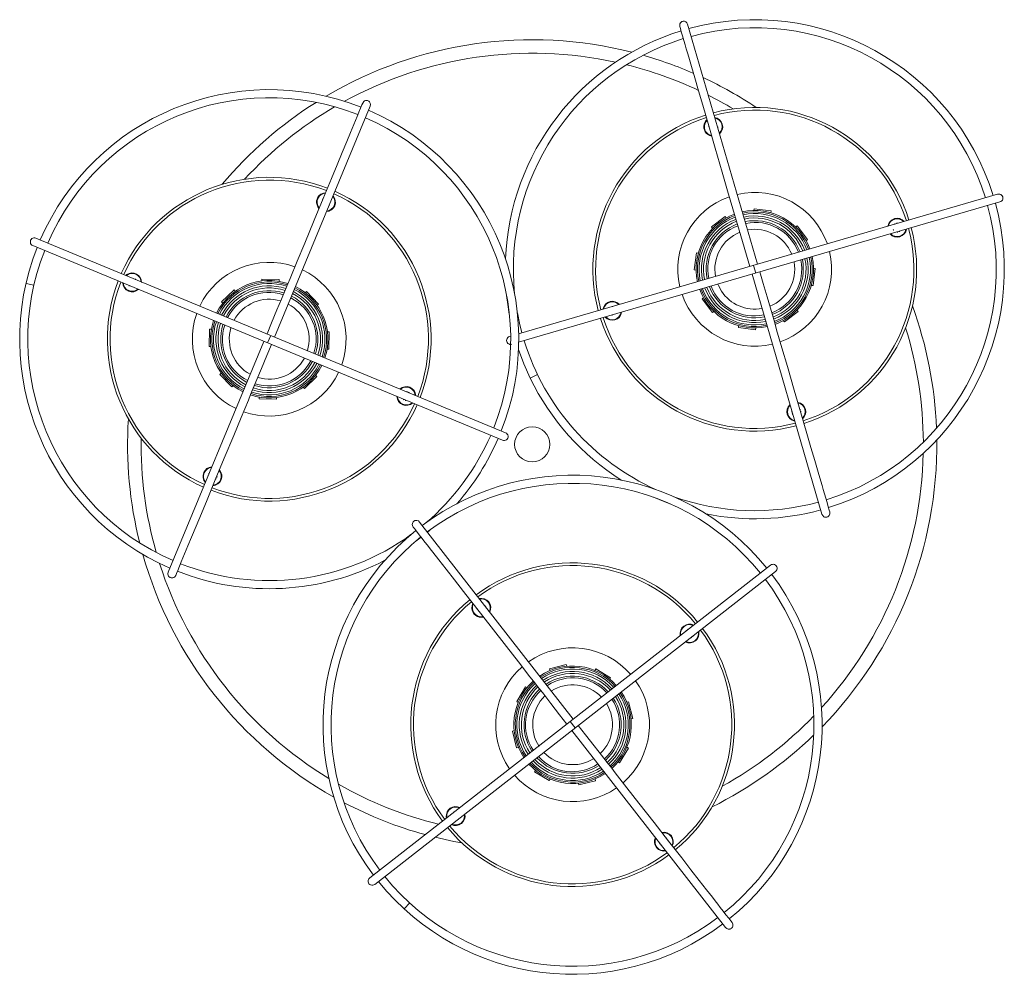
# Model space of a CAD drawing. Header units: millimetres. Extents: x -227 to 656, y -1099 to 55.
# Tile 5 of 5: x -227 to 138, y -298 to 55. Entities that reach past the tile are written whole.
import ezdxf

# ---------------------------------------------------------------- set-up
doc = ezdxf.new("R2010")
doc.units = ezdxf.units.MM

msp = doc.modelspace()

# ---------------------------------------------------------------- linework, layer by layer
at = {"color": 7, "linetype": 'Continuous', "lineweight": 15}
for p, q in [((46.9, -35.26), (20.97, 53.69)), ((-132.16, -62.24), (-96.69, 23.34)), ((28.72, 15.8), (28.9, 15.77)), ((32.25, 15.57), (31.99, 15.62)), ((135.92, -9.3), (-41.74, -61.1)), ((-114.37, -11.05), (-114.25, -11.19)), ((-111.76, -13.44), (-111.94, -13.23)), ((-41.65, -64.2), (136.76, -12.18)), ((29.85, -21.44), (34.91, -17.56)), ((34.91, -17.56), (35.31, -18.08)), ((45.63, -14.69), (45.54, -15.35)), ((45.63, -14.69), (51.95, -15.52)), ((51.95, -15.52), (51.87, -16.18)), ((29.85, -21.44), (30.25, -21.96)), ((61.56, -21.08), (61.04, -21.48)), ((61.56, -21.08), (65.44, -26.14)), ((97.81, -20.18), (97.9, -20.39)), ((98.59, -19.95), (98.63, -20.17)), ((97.15, -22.59), (97.39, -22.48)), ((98.78, -23.49), (98.74, -23.27)), ((99.56, -23.26), (99.47, -23.05)), ((-221.74, -28.36), (-47.66, -100.51)), ((-46.51, -97.74), (-220.59, -25.59)), ((65.44, -26.14), (64.92, -26.54)), ((23.46, -37.37), (24.29, -31.05)), ((24.29, -31.05), (24.95, -31.13)), ((45.46, -35.68), (46.3, -38.56)), ((-186.91, -39.1), (-187.28, -39.4)), ((23.46, -37.37), (24.12, -37.45)), ((44.86, -38.98), (70.8, -127.92)), ((68.31, -36.86), (67.47, -43.19)), ((68.31, -36.86), (67.65, -36.78)), ((-186.12, -43.3), (-185.99, -43.18)), ((-183.74, -40.69), (-183.94, -40.87)), ((-136.81, -40.79), (-136.82, -41.45)), ((-136.81, -40.79), (-130.43, -40.93)), ((-130.43, -40.93), (-130.45, -41.59)), ((67.47, -43.19), (66.82, -43.1)), ((-151.77, -49.21), (-147.16, -44.8)), ((-147.16, -44.8), (-146.7, -45.28)), ((-120.28, -45.41), (-120.76, -45.87)), ((-120.28, -45.41), (-115.87, -50.02)), ((-151.77, -49.21), (-151.31, -49.69)), ((-115.87, -50.02), (-116.35, -50.48)), ((-6.81, -50.75), (-6.85, -51.01)), ((26.32, -48.09), (26.85, -47.69)), ((30.2, -53.15), (26.32, -48.09)), ((-10.27, -51.49), (-10.37, -51.96)), ((-7.03, -54.28), (-7, -54.1)), ((30.2, -53.15), (30.73, -52.75)), ((61.92, -52.8), (56.86, -56.67)), ((61.92, -52.8), (61.52, -52.27)), ((39.81, -58.71), (39.9, -58.05)), ((56.86, -56.67), (56.45, -56.15)), ((-156.39, -65.74), (-156.25, -59.36)), ((-156.25, -59.36), (-155.58, -59.38)), ((-133.55, -61.67), (-134.7, -64.44)), ((-111.86, -60.37), (-112.52, -60.35)), ((-111.86, -60.37), (-112, -66.74)), ((-44.64, -61.95), (-44.99, -62.05)), ((46.14, -59.54), (39.81, -58.71)), ((46.14, -59.54), (46.22, -58.88)), ((-136.08, -63.86), (-171.55, -149.45)), ((-156.39, -65.74), (-155.73, -65.75)), ((-112, -66.74), (-112.66, -66.73)), ((-152.37, -76.09), (-151.89, -75.63)), ((-147.97, -80.7), (-152.37, -76.09)), ((-116.48, -76.9), (-116.94, -76.42)), ((-147.97, -80.7), (-147.49, -80.24)), ((-116.48, -76.9), (-121.09, -81.3)), ((-121.09, -81.3), (-121.55, -80.82)), ((-83.03, -82.37), (-83.09, -82.58)), ((-82.28, -82.68), (-82.39, -82.87)), ((-137.81, -85.18), (-137.8, -84.51)), ((-131.44, -85.32), (-137.81, -85.18)), ((-131.44, -85.32), (-131.42, -84.65)), ((-84.35, -85.55), (-84.24, -85.35)), ((-83.6, -85.86), (-83.54, -85.64)), ((59.51, -90.01), (59.73, -89.97)), ((59.74, -90.79), (59.94, -90.7)), ((62.82, -89.05), (62.61, -89.13)), ((63.05, -89.82), (62.82, -89.86)), ((-156.62, -112.83), (-156.42, -112.94)), ((-156.93, -113.58), (-156.71, -113.64)), ((-153.75, -114.9), (-153.94, -114.78)), ((-153.44, -114.15), (-153.65, -114.09)), ((-21.4, -203.87), (-78.4, -130.83)), ((51.7, -146.82), (-96.86, -262.76)), ((-95.01, -265.13), (53.54, -149.19)), ((-57.18, -163.16), (-57, -163.13)), ((-53.81, -162.07), (-54.08, -162.12)), ((20.32, -171.03), (20.48, -171.19)), ((20.96, -170.53), (21.08, -170.72)), ((22.44, -173.74), (22.33, -173.55)), ((23.08, -173.24), (22.92, -173.09)), ((-30.19, -185.23), (-24.01, -183.67)), ((-30.19, -185.23), (-30.03, -185.88)), ((-24.01, -183.67), (-23.84, -184.31)), ((-13.02, -185.27), (-13.36, -185.85)), ((-13.02, -185.27), (-7.55, -188.54)), ((-7.55, -188.54), (-7.89, -189.11)), ((-42.36, -197.34), (-39.09, -191.86)), ((-39.09, -191.86), (-38.52, -192.2)), ((-42.36, -197.34), (-41.79, -197.68)), ((-0.92, -197.44), (-1.56, -197.61)), ((-0.92, -197.44), (0.65, -203.62)), ((0.65, -203.62), (0, -203.79)), ((-22.58, -204.79), (-20.73, -207.16)), ((-43.96, -208.32), (-43.32, -208.16)), ((-42.4, -214.51), (-43.96, -208.32)), ((-21.92, -208.08), (35.08, -281.12)), ((-42.4, -214.51), (-41.76, -214.34)), ((-0.96, -214.61), (-4.22, -220.08)), ((-0.96, -214.61), (-1.53, -214.27)), ((-4.22, -220.08), (-4.8, -219.74)), ((-35.77, -223.41), (-35.43, -222.84)), ((-30.29, -226.67), (-35.77, -223.41)), ((-30.29, -226.67), (-29.95, -226.1)), ((-13.13, -226.72), (-13.29, -226.07)), ((-19.31, -228.28), (-19.47, -227.63)), ((-13.13, -226.72), (-19.31, -228.28)), ((-68.5, -240.11), (-68.43, -240.58)), ((-65.56, -238.13), (-65.51, -238.4)), ((-64.47, -241.49), (-64.51, -241.32)), ((13.29, -247.95), (13.13, -248.11)), ((10.57, -250.07), (10.77, -249.96)), ((11.07, -250.71), (11.23, -250.55)), ((13.79, -248.59), (13.6, -248.71))]:
    msp.add_line(p, q, dxfattribs=at)
at = {"color": 8, "linetype": 'Continuous', "lineweight": 15}
for p, q in [((-186.8, -39.26), (-187.09, -39.48)), ((-221.36, -43.04), (-224.28, -42.37)), ((-10.09, -51.55), (-10.17, -51.9)), ((-34.66, -76.14), (-37.36, -77.44)), ((-68.32, -240.09), (-68.27, -240.45)), ((-82.05, -272.03), (-84.08, -274.24))]:
    msp.add_line(p, q, dxfattribs=at)
at = {"color": 7, "linetype": 'Continuous', "lineweight": 15, "flags": 128}
for points in [[(20.97, 53.69), (20.71, 54.21), (20.27, 54.61), (20.02, 54.72), (19.78, 54.79), (19.57, 54.81), (19.37, 54.81), (19.13, 54.76), (18.86, 54.66), (18.58, 54.48), (18.33, 54.21), (18.14, 53.89), (18.04, 53.53), (18.09, 52.85), (18.29, 52.16), (18.65, 50.92), (19.11, 49.36), (19.59, 47.69), (20.06, 46.08), (20.5, 44.58), (20.95, 43.04), (21.41, 41.46), (22.4, 38.07), (23.64, 33.83), (25.04, 29), (26.58, 23.73), (28.82, 16.06), (31.24, 7.75), (33.82, -1.09), (35.83, -8.01), (37.79, -14.7), (38.39, -16.77), (39.13, -19.3), (40.11, -22.66), (41.33, -26.85), (42.79, -31.87), (44.02, -36.1)], [(-96.69, 23.34), (-96.57, 23.91), (-96.66, 24.5), (-96.78, 24.75), (-96.92, 24.95), (-97.07, 25.1), (-97.23, 25.22), (-97.45, 25.34), (-97.73, 25.43), (-98.06, 25.46), (-98.42, 25.41), (-98.77, 25.27), (-99.07, 25.05), (-99.46, 24.49), (-99.74, 23.83), (-100.23, 22.64), (-100.85, 21.13), (-101.52, 19.53), (-102.16, 17.98), (-102.76, 16.54), (-103.37, 15.06), (-104, 13.54), (-105.35, 10.28), (-107.05, 6.19), (-108.97, 1.55), (-111.08, -3.53), (-114.14, -10.91), (-117.45, -18.9), (-120.97, -27.41), (-123.73, -34.07), (-126.4, -40.51), (-127.23, -42.49), (-128.24, -44.93), (-129.58, -48.16), (-131.25, -52.2), (-133.25, -57.03), (-134.93, -61.09)], [(28.16, 18.3), (27.65, 17.74), (27.14, 16.7)], [(28.72, 15.8), (28.87, 15.75), (28.91, 15.73)], [(32.25, 15.57), (32.1, 15.62), (31.99, 15.66)], [(-113.24, -8.75), (-113.99, -8.87), (-115.04, -9.35)], [(-114.37, -11.05), (-114.29, -11.18), (-114.26, -11.22)], [(-111.76, -13.44), (-111.84, -13.3), (-111.91, -13.2)], [(97.81, -20.18), (97.85, -20.33), (97.88, -20.45)], [(98.66, -20.16), (98.64, -20.1), (98.59, -19.95)], [(97.15, -22.59), (97.3, -22.55), (97.42, -22.52)], [(98.69, -23.22), (98.73, -23.34), (98.78, -23.49)], [(99.56, -23.26), (99.52, -23.11), (99.5, -23.04)], [(70.8, -127.92), (71.06, -128.44), (71.5, -128.84), (71.74, -128.96), (71.98, -129.02), (72.19, -129.05), (72.39, -129.04), (72.64, -129), (72.91, -128.89), (73.19, -128.71), (73.44, -128.45), (73.63, -128.12), (73.72, -127.76), (73.68, -127.08), (73.48, -126.39), (73.11, -125.15), (72.66, -123.59), (72.17, -121.92), (71.7, -120.31), (71.27, -118.82), (70.82, -117.27), (70.36, -115.69), (69.37, -112.31), (68.13, -108.06), (66.72, -103.24), (65.19, -97.96), (62.95, -90.29), (60.53, -81.98), (57.95, -73.14), (55.93, -66.22), (53.98, -59.53), (53.38, -57.46), (52.64, -54.93), (51.66, -51.57), (50.44, -47.38), (48.97, -42.36), (47.74, -38.14)], [(-186.12, -43.3), (-185.99, -43.21), (-185.96, -43.19)], [(-183.74, -40.69), (-183.87, -40.77), (-183.97, -40.84)], [(33.49, -45.21), (32.38, -43.17), (32.18, -42.7)], [(-46.1, -46.83), (-45.69, -50.15), (-45.11, -53.76)], [(-6.81, -50.75), (-6.86, -50.9), (-6.89, -51.01)], [(-40.45, -60.72), (-41.35, -57.13), (-42.13, -53.33)], [(-7.03, -54.28), (-6.98, -54.13), (-6.97, -54.09)], [(-171.55, -149.45), (-171.68, -150.02), (-171.59, -150.6), (-171.47, -150.85), (-171.32, -151.05), (-171.17, -151.2), (-171.01, -151.32), (-170.8, -151.44), (-170.52, -151.53), (-170.18, -151.57), (-169.82, -151.52), (-169.47, -151.38), (-169.17, -151.16), (-168.78, -150.6), (-168.51, -149.94), (-168.01, -148.74), (-167.39, -147.24), (-166.73, -145.63), (-166.09, -144.09), (-165.49, -142.65), (-164.87, -141.16), (-164.24, -139.64), (-162.89, -136.38), (-161.2, -132.3), (-159.27, -127.66), (-157.17, -122.58), (-154.11, -115.2), (-150.8, -107.2), (-147.27, -98.7), (-144.51, -92.04), (-141.84, -85.6), (-141.02, -83.61), (-140.01, -81.17), (-138.67, -77.94), (-137, -73.91), (-135, -69.07), (-133.31, -65.01)], [(-41.7, -66.87), (-39.7, -72.21), (-37.36, -77.44)], [(-83.03, -82.37), (-83.09, -82.51), (-83.14, -82.62)], [(-82.36, -82.88), (-82.34, -82.82), (-82.28, -82.68)], [(-84.25, -85.28), (-84.29, -85.4), (-84.35, -85.55)], [(-83.6, -85.86), (-83.53, -85.71), (-83.51, -85.65)], [(59.78, -89.92), (59.66, -89.96), (59.51, -90.01)], [(59.74, -90.79), (59.89, -90.75), (59.95, -90.73)], [(62.82, -89.05), (62.67, -89.09), (62.55, -89.12)], [(62.83, -89.89), (62.89, -89.87), (63.05, -89.82)], [(-156.35, -112.93), (-156.47, -112.88), (-156.62, -112.83)], [(-156.93, -113.58), (-156.78, -113.64), (-156.72, -113.67)], [(-153.95, -114.82), (-153.89, -114.84), (-153.75, -114.9)], [(-153.44, -114.15), (-153.58, -114.08), (-153.69, -114.03)], [(8.31, -121.64), (12.53, -123.39), (14.8, -124.24)], [(-78.4, -130.83), (-78.83, -130.44), (-79.39, -130.24), (-79.66, -130.22), (-79.91, -130.25), (-80.11, -130.3), (-80.3, -130.38), (-80.5, -130.51), (-80.72, -130.71), (-80.91, -130.98), (-81.05, -131.32), (-81.1, -131.69), (-81.06, -132.06), (-80.76, -132.68), (-80.32, -133.24), (-79.52, -134.26), (-78.53, -135.54), (-77.46, -136.91), (-76.43, -138.23), (-75.47, -139.46), (-74.48, -140.73), (-73.47, -142.03), (-71.3, -144.81), (-68.57, -148.3), (-65.48, -152.26), (-62.1, -156.59), (-57.18, -162.89), (-51.86, -169.71), (-46.2, -176.97), (-41.76, -182.65), (-37.47, -188.15), (-36.15, -189.84), (-34.52, -191.92), (-32.37, -194.68), (-29.69, -198.12), (-26.47, -202.25), (-23.76, -205.71)], [(-75.47, -134.58), (-74.69, -133.93), (-74.21, -133.53)], [(-79.71, -137.86), (-79.22, -137.49), (-77.82, -136.45)], [(-58.62, -161.05), (-58.89, -161.76), (-58.98, -162.91)], [(-57.18, -163.16), (-57.02, -163.16), (-56.98, -163.15)], [(-53.81, -162.07), (-53.97, -162.08), (-54.09, -162.08)], [(20.32, -171.03), (20.42, -171.16), (20.49, -171.25)], [(21.1, -170.7), (21.06, -170.65), (20.96, -170.53)], [(22.26, -173.53), (22.34, -173.62), (22.44, -173.74)], [(23.08, -173.24), (22.99, -173.12), (22.95, -173.06)], [(35.08, -281.12), (35.52, -281.51), (36.07, -281.71), (36.35, -281.73), (36.59, -281.7), (36.8, -281.65), (36.98, -281.57), (37.19, -281.44), (37.41, -281.24), (37.6, -280.97), (37.73, -280.63), (37.78, -280.25), (37.74, -279.88), (37.45, -279.27), (37.01, -278.71), (36.21, -277.68), (35.21, -276.4), (34.14, -275.03), (33.11, -273.71), (32.15, -272.49), (31.16, -271.22), (30.15, -269.92), (27.98, -267.14), (25.26, -263.65), (22.17, -259.69), (18.79, -255.36), (13.87, -249.06), (8.55, -242.24), (2.88, -234.98), (-1.55, -229.3), (-5.84, -223.8), (-7.17, -222.1), (-8.79, -220.02), (-10.94, -217.27), (-13.63, -213.83), (-16.85, -209.7), (-19.55, -206.23)], [(-65.56, -238.13), (-65.56, -238.29), (-65.55, -238.41)], [(-64.47, -241.49), (-64.48, -241.34), (-64.48, -241.3)], [(-62.67, -249.77), (-65.73, -249.2), (-72.64, -247.66)], [(13.29, -247.95), (13.16, -248.05), (13.06, -248.12)], [(10.79, -249.89), (10.7, -249.97), (10.57, -250.07)], [(11.07, -250.71), (11.2, -250.62), (11.25, -250.58)], [(13.62, -248.73), (13.67, -248.69), (13.79, -248.59)]]:
    msp.add_lwpolyline(points, dxfattribs=at)
at = {"color": 8, "linetype": 'Continuous', "lineweight": 15, "flags": 128}
for points in [[(28.22, 18.1), (27.8, 17.63), (27.32, 16.65)], [(-113.32, -8.94), (-113.94, -9.05), (-114.93, -9.51)], [(-58.49, -161.21), (-58.71, -161.81), (-58.8, -162.89)]]:
    msp.add_lwpolyline(points, dxfattribs=at)
at = {"color": 7, "linetype": 'Continuous', "lineweight": 15}
msp.add_circle((-36.63, -102.05), 6.51, dxfattribs=at)
for centre, radius, start, end in [((45.88, -37.12), 92.5, 17.1867, 105.3248), ((45.88, -37.12), 92.5, 107.1873, 177.6369), ((45.88, -37.12), 89.5, 17.2187, 105.2924), ((-36.63, -102.05), 150, 75.7646, 120.6339), ((45.88, -37.12), 89.5, 107.2149, 185.9584), ((-36.63, -102.05), 150, 66.4747, 74.1041), ((-36.63, -102.05), 150, 56.3941, 65.0099), ((-134.12, -63.05), 92.5, 68.4169, 156.5592), ((-134.12, -63.05), 89.5, 68.4505, 156.5243), ((-36.63, -102.05), 150, 122.2944, 140.0044), ((45.88, -37.12), 60, 17.6878, 104.8227), ((-134.12, -63.05), 89.5, 338.4474, 66.5282), ((-134.12, -63.05), 92.5, 338.417, 66.5574), ((45.88, -37.12), 60, 107.6929, 194.8227), ((45.88, -37.12), 59, 107.7183, 194.7984), ((45.88, -37.12), 59, 17.7121, 104.7984), ((30.49, 15.69), 3.5, 312.1898, 80.8783), ((30.49, 15.69), 3.5, 163.0976, 260.53), ((-134.12, -63.05), 60, 68.9203, 156.0553), ((-134.12, -63.05), 59, 68.9446, 156.031), ((-113.06, -12.24), 3.5, 124.3302, 221.7626), ((-113.06, -12.24), 3.5, 273.4223, 42.1109), ((-134.12, -63.05), 59, 338.9446, 66.031), ((-134.12, -63.05), 60, 338.9203, 66.0553), ((45.88, -37.12), 28.5, 109.2722, 193.2215), ((45.88, -37.12), 28.5, 19.2752, 103.2265), ((136.37, -10.73), 1.5, 285.1255, 107.385), ((45.88, -37.12), 89.5, 287.2154, 15.2952), ((45.88, -37.12), 92.5, 287.1842, 15.3268), ((45.88, -37.12), 21.77, 110.2447, 192.2772), ((45.88, -37.12), 21.25, 110.3301, 192.1655), ((45.88, -37.12), 20.65, 110.4452, 192.0493), ((45.88, -37.12), 21.77, 20.2447, 102.2772), ((45.88, -37.12), 21.25, 20.3392, 102.1692), ((45.88, -37.12), 20.65, 20.4582, 102.0512), ((45.88, -37.12), 19, 20.7872, 101.7274), ((98.68, -21.72), 3.5, 41.6322, 170.3721), ((45.88, -37.12), 19, 110.8098, 191.6865), ((45.88, -37.12), 18, 111.0835, 191.4644), ((45.52, -36.98), 17.04, 110.2505, 191.98), ((45.88, -37.12), 18, 21.076, 101.421), ((46.1, -36.81), 17.03, 20.5361, 101.8373), ((45.88, -37.12), 60, 287.6878, 14.8227), ((-221.19, -26.97), 1.5, 66.3581, 248.6175), ((45.88, -37.12), 14.8, 112.1528, 190.3565), ((45.88, -37.12), 14.8, 22.1376, 100.3574), ((45.88, -37.12), 59, 287.7121, 14.7984), ((98.68, -21.72), 3.5, 221.7094, 350.8783), ((-134.12, -63.05), 92.5, 158.419, 246.558), ((-134.12, -63.05), 89.5, 158.448, 246.528), ((45.88, -37.12), 20.65, 290.4547, 12.0465), ((45.88, -37.12), 21.25, 290.3447, 12.1862), ((45.88, -37.12), 21.77, 290.2447, 12.2772), ((45.88, -37.12), 28.5, 289.2766, 13.2315), ((-134.12, -63.05), 28.5, 70.5047, 154.454), ((45.88, -37.12), 14.8, 292.1045, 10.3679), ((46.16, -37.21), 17.11, 290.4876, 11.771), ((45.88, -37.12), 18, 291.0361, 11.4592), ((45.88, -37.12), 19, 290.8061, 11.7112), ((-184.93, -41.99), 3.5, 0, 124.3302), ((-134.12, -63.05), 28.5, 340.5077, 64.459), ((-134.12, -63.05), 60, 158.9203, 246.0553), ((-134.12, -63.05), 59, 158.9446, 246.031), ((-184.93, -41.99), 3.5, 182.8647, 311.8606), ((-134.12, -63.05), 21.77, 71.4772, 153.5098), ((-134.12, -63.05), 21.25, 71.5775, 153.4151), ((-134.12, -63.05), 20.65, 71.6976, 153.2833), ((-134.12, -63.05), 21.77, 341.4772, 63.5098), ((45.88, -37.12), 18, 201.0925, 281.4496), ((45.65, -37.47), 16.98, 200.397, 282.2701), ((-134.12, -63.05), 19, 72.0423, 152.919), ((-134.12, -63.05), 18, 72.316, 152.6969), ((-134.32, -62.72), 17.04, 71.483, 153.2125), ((-134.12, -63.05), 18, 342.3085, 62.6536), ((-134.12, -63.05), 19, 342.0197, 62.9599), ((-134.12, -63.05), 20.65, 341.6947, 63.2948), ((-134.12, -63.05), 21.25, 341.5524, 63.4327), ((45.88, -37.12), 28.5, 199.2712, 283.2173), ((45.88, -37.12), 21.77, 200.2447, 282.2772), ((45.88, -37.12), 21.25, 200.3427, 282.1701), ((45.88, -37.12), 20.65, 200.4504, 282.0477), ((45.88, -37.12), 19, 200.8347, 281.6861), ((45.88, -37.12), 14.8, 213.1576, 280.3843), ((-134.12, -63.05), 14.8, 73.3398, 151.5996), ((-134.12, -63.05), 14.8, 343.3052, 61.6157), ((-133.76, -62.95), 17.03, 341.7686, 63.0699), ((-6.92, -52.51), 3.5, 42.1973, 163.0976), ((-36.63, -102.05), 150, 2.2944, 20.0044), ((-134.12, -63.05), 28.5, 160.5038, 244.4498), ((-6.92, -52.51), 3.5, 221.6322, 350.6247), ((-134.12, -63.05), 21.77, 161.4772, 243.5098), ((-134.12, -63.05), 21.25, 161.5731, 243.4403), ((-134.12, -63.05), 20.65, 161.6971, 243.2863), ((-134.12, -63.05), 19, 162.0673, 242.9187), ((-134.12, -63.05), 18, 162.325, 242.6821), ((-134.52, -63.18), 16.98, 161.6296, 243.5026), ((45.88, -37.12), 60, 197.6878, 284.8227), ((45.88, -37.12), 59, 197.7121, 284.7984), ((-134.12, -63.05), 14.8, 163.3716, 241.42), ((-44.6, -63.5), 1.5, 105.1255, 287.385), ((45.88, -37.12), 89.5, 197.2184, 245.9584), ((-134.12, -63.05), 21.77, 251.4772, 333.5098), ((-134.12, -63.05), 21.25, 251.5637, 333.4386), ((-134.12, -63.05), 20.65, 251.6961, 333.2902), ((-134.12, -63.05), 19, 252.0386, 332.9437), ((-134.12, -63.05), 18, 252.2686, 332.6917), ((-133.97, -63.29), 17.11, 251.7202, 333.0036), ((-134.12, -63.05), 14.8, 253.313, 331.6344), ((-134.12, -63.05), 28.5, 250.5092, 334.464), ((45.88, -37.12), 92.5, 205.8474, 237.6369), ((-83.31, -84.11), 3.5, 2.8647, 131.6047), ((-134.12, -63.05), 60, 248.9203, 336.0553), ((-134.12, -63.05), 59, 248.9446, 336.031), ((-83.31, -84.11), 3.5, 182.942, 312.1109), ((61.28, -89.92), 3.5, 131.7098, 260.8783), ((61.28, -89.92), 3.5, 311.6322, 80.4631), ((-36.63, -102.05), 150, 176.3941, 194.1041), ((-47.05, -99.14), 1.5, 246.3581, 68.6175), ((-134.12, -63.05), 89.5, 310.4401, 336.5247), ((-134.12, -63.05), 92.5, 318.7616, 336.5556), ((-36.63, -102.05), 150, 315.7646, 0.6339), ((-155.18, -113.86), 3.5, 92.9424, 222.1109), ((-155.18, -113.86), 3.5, 272.8647, 41.6957), ((-21.66, -205.97), 92.5, 38.9001, 127.0403), ((-21.66, -205.97), 89.5, 38.9327, 127.0063), ((45.88, -37.12), 89.5, 250.4401, 285.2934), ((45.88, -37.12), 92.5, 258.7616, 285.3246), ((-21.66, -205.97), 92.5, 128.9015, 217.0373), ((-134.12, -63.05), 89.5, 248.4512, 305.9584), ((-21.66, -205.97), 89.5, 128.9289, 217.0075), ((-36.63, -102.05), 150, 195.7646, 240.6339), ((-134.12, -63.05), 92.5, 248.4199, 297.6369), ((-21.66, -205.97), 60, 39.4019, 126.5377), ((-21.66, -205.97), 59, 39.4261, 126.5129), ((52.64, -147.99), 1.5, 306.8396, 129.099), ((-21.66, -205.97), 89.5, 308.9292, 37.0094), ((-21.66, -205.97), 92.5, 308.8978, 37.0405), ((-21.66, -205.97), 60, 129.4019, 216.5368), ((-21.66, -205.97), 59, 129.4261, 216.5125), ((-55.5, -162.62), 3.5, 333.9038, 102.5924), ((-55.5, -162.62), 3.5, 184.8117, 282.2441), ((-21.66, -205.97), 59, 309.4261, 36.5125), ((-21.66, -205.97), 60, 309.4019, 36.5368), ((21.7, -172.14), 3.5, 63.3462, 192.0862), ((21.7, -172.14), 3.5, 243.4235, 12.5924), ((-21.66, -205.97), 28.5, 40.9892, 124.9405), ((-21.66, -205.97), 28.5, 130.9862, 214.9356), ((-21.66, -205.97), 21.77, 41.9587, 123.9913), ((-21.66, -205.97), 21.25, 42.0545, 123.9066), ((-21.66, -205.97), 20.65, 42.1352, 123.7917), ((-21.66, -205.97), 21.77, 131.9587, 213.9913), ((-21.66, -205.97), 19, 42.5012, 123.4414), ((-21.66, -205.97), 18, 42.79, 123.1351), ((-21.57, -205.61), 17.03, 42.2501, 123.5514), ((-21.66, -205.97), 28.5, 310.9907, 34.9455), ((-21.66, -205.97), 21.25, 132.0194, 213.8952), ((-21.66, -205.97), 20.65, 132.1397, 213.7889), ((-21.66, -205.97), 19, 132.5238, 213.4005), ((-21.66, -205.97), 18, 132.7975, 213.1784), ((-22.05, -205.99), 17.04, 131.9645, 213.694), ((-21.66, -205.97), 14.8, 43.8666, 122.0889), ((-21.66, -205.97), 14.8, 133.8555, 213.1576), ((-21.37, -205.96), 17.11, 312.2017, 33.4851), ((-21.66, -205.97), 18, 312.7501, 33.1733), ((-21.66, -205.97), 19, 312.5202, 33.4252), ((-21.66, -205.97), 20.65, 312.1363, 33.7831), ((-21.66, -205.97), 21.25, 312.0384, 33.8798), ((-21.66, -205.97), 21.77, 311.9587, 33.9913), ((-21.66, -205.97), 14.8, 313.8684, 32.0724), ((-36.63, -102.05), 150, 296.3941, 314.1041), ((-21.66, -205.97), 19, 222.5488, 303.4002), ((-21.66, -205.97), 18, 222.8065, 303.1637), ((-21.74, -206.39), 16.98, 222.1111, 303.9841), ((-21.66, -205.97), 14.8, 223.8572, 302.0702), ((-21.66, -205.97), 21.77, 221.9587, 303.9913), ((-21.66, -205.97), 21.25, 222.0166, 303.8853), ((-21.66, -205.97), 20.65, 222.1378, 303.786), ((-21.66, -205.97), 28.5, 220.9853, 304.9313), ((-36.63, -102.05), 150, 242.2944, 254.6688), ((-65.02, -239.81), 3.5, 63.9114, 184.8117), ((-65.02, -239.81), 3.5, 243.3462, 12.3421), ((-21.66, -205.97), 60, 219.4019, 306.5368), ((-21.66, -205.97), 59, 219.4261, 306.6712), ((12.18, -249.33), 3.5, 153.4239, 282.5924), ((12.18, -249.33), 3.5, 333.3462, 102.1772), ((-95.96, -263.96), 1.5, 126.8396, 309.099), ((-21.66, -205.97), 89.5, 218.9326, 307.0072), ((-21.66, -205.97), 92.5, 218.8996, 307.0379)]:
    msp.add_arc(centre, radius, start, end, dxfattribs=at)
at = {"color": 8, "linetype": 'Continuous', "lineweight": 15}
for centre, radius, start, end in [((-36.63, -102.05), 145, 77.7058, 118.6927), ((-36.63, -102.05), 145, 64.8439, 76.0621), ((-36.63, -102.05), 145, 59.0809, 63.2537), ((-36.63, -102.05), 145, 120.3365, 137.3176), ((30.49, 15.69), 3.31, 313.7533, 79.3239), ((30.49, 15.69), 3.31, 163.0976, 259.0367), ((-113.06, -12.24), 3.31, 124.3302, 220.2692), ((-113.06, -12.24), 3.31, 274.9858, 40.5565), ((45.88, -37.12), 19.77, 20.6528, 101.8593), ((45.88, -37.12), 19.77, 110.6425, 191.8675), ((98.68, -21.72), 3.31, 43.1866, 168.7373), ((98.68, -21.72), 3.31, 223.2322, 349.3239), ((45.88, -37.12), 19.77, 290.6062, 11.856), ((-184.93, -41.99), 3.31, 5.019, 124.3302), ((-184.93, -41.99), 3.31, 184.4191, 310.3836), ((-134.12, -63.05), 19.77, 71.875, 153.1), ((-134.12, -63.05), 19.77, 341.8853, 63.0918), ((45.88, -37.12), 19.77, 200.621, 281.8783), ((-6.92, -52.51), 3.31, 43.7864, 163.0976), ((-6.92, -52.51), 3.31, 223.1866, 349.151), ((-134.12, -63.05), 19.77, 161.8535, 243.1109), ((-36.63, -102.05), 145, 0.3365, 17.3176), ((-134.12, -63.05), 19.77, 251.8387, 333.0885), ((-83.31, -84.11), 3.31, 4.4191, 129.9698), ((-83.31, -84.11), 3.31, 184.4647, 310.5565), ((61.28, -89.92), 3.31, 133.4518, 259.3239), ((61.28, -89.92), 3.31, 313.1866, 78.7957), ((-36.63, -102.05), 145, 179.0809, 196.0621), ((-36.63, -102.05), 145, 317.7058, 358.6927), ((-155.18, -113.86), 3.31, 94.6843, 220.5565), ((-155.18, -113.86), 3.31, 274.4191, 40.0283), ((-36.63, -102.05), 145, 197.7058, 238.6927), ((-55.5, -162.62), 3.31, 335.4674, 101.038), ((-55.5, -162.62), 3.31, 184.8117, 280.7508), ((21.7, -172.14), 3.31, 64.9006, 190.4513), ((21.7, -172.14), 3.31, 244.9462, 11.038), ((-21.66, -205.97), 19.77, 42.3668, 123.5733), ((-21.66, -205.97), 19.77, 132.3566, 213.5815), ((-21.66, -205.97), 19.77, 312.3203, 33.57), ((-36.63, -102.05), 145, 299.0809, 316.0621), ((-21.66, -205.97), 19.77, 222.335, 303.5924), ((-36.63, -102.05), 145, 240.3365, 256.1559), ((-65.02, -239.81), 3.31, 65.5005, 184.8117), ((-65.02, -239.81), 3.31, 244.9006, 10.8651), ((12.18, -249.33), 3.31, 155.1658, 281.038), ((12.18, -249.33), 3.31, 334.9006, 100.5098)]:
    msp.add_arc(centre, radius, start, end, dxfattribs=at)

doc.saveas('drawing.dxf')
